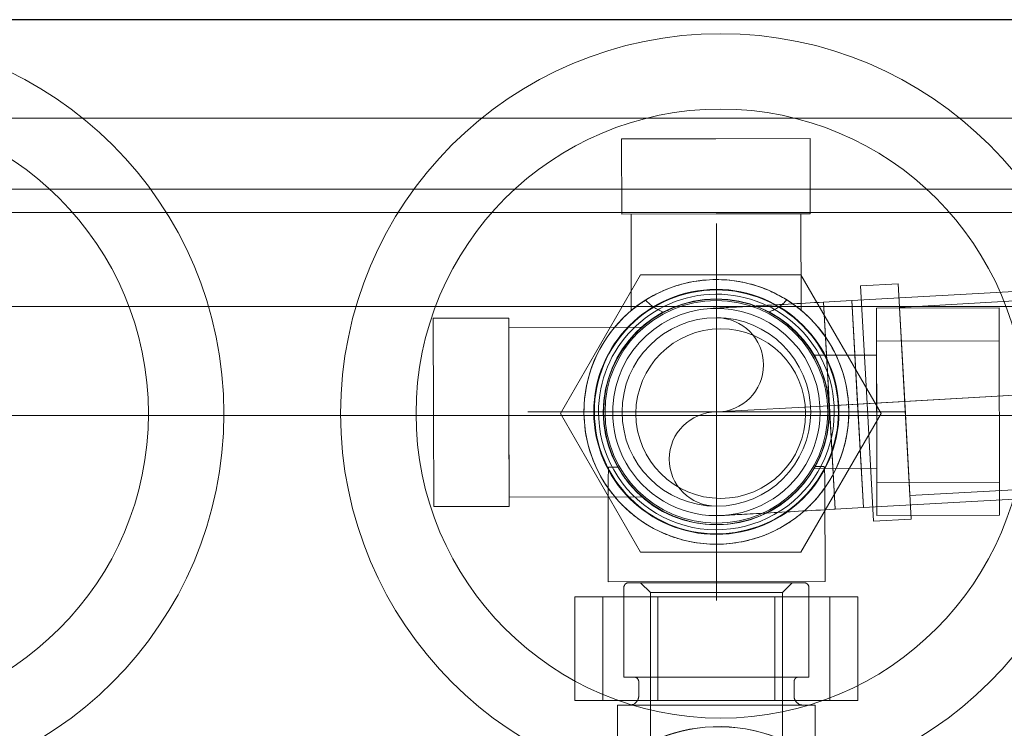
# Model space of a CAD drawing. Header units: millimetres. Extents: x -21756 to -17416, y 369 to 3070.
# Tile 14 of 31: x -20158 to -20053, y 2793 to 2869. Entities that reach past the tile are written whole.
import ezdxf

# ---------------------------------------------------------------- set-up
doc = ezdxf.new("R2010")
doc.units = ezdxf.units.MM
for name, color, linetype, lineweight in [('A-FLOR', 192, 'Continuous', 25), ('A-WALL', 113, 'Continuous', 25), ('M-EQPM', 50, 'Continuous', 18), ('P-PIPE', 3, 'Continuous', 18), ('P-PIPE-CNTR', 3, 'Continuous', 18)]:
    doc.layers.add(name, color=color, linetype=linetype, lineweight=lineweight)

# ---------------------------------------------------------------- blocks, each defined once
blk = doc.blocks.new('HC_Heat Pump_GM_Saunier Duval_GeniaSet TEK_IS_kit complet_2C - HA 10-7_2 STB-985960-Niveau 0')
at = {"layer": 'M-EQPM'}
for p, q in [((297.5, 0), (-297.5, 0)), ((-297.5, 0), (297.5, 0)), ((221.64, -12.66), (231.64, -12.64)), ((221.64, -12.66), (221.65, -20.64)), ((231.64, -12.64), (241.64, -12.62)), ((241.65, -20.61), (241.64, -12.62)), ((297.5, -18), (-297.5, -18)), ((231.65, -20.62), (221.65, -20.64)), ((222.65, -20.64), (231.65, -20.62)), ((222.65, -20.64), (222.67, -30.86)), ((231.65, -20.62), (240.65, -20.61)), ((241.65, -20.61), (231.65, -20.62)), ((240.67, -30.83), (240.65, -20.61)), ((223.65, -27.08), (215.15, -41.8)), ((215.15, -41.8), (223.65, -27.08)), ((240.65, -27.08), (223.65, -27.08)), ((223.65, -27.08), (240.65, -27.08)), ((249.15, -41.8), (240.65, -27.08)), ((240.65, -27.08), (249.15, -41.8)), ((261.67, -30.57), (248.67, -30.6)), ((248.67, -30.6), (248.71, -52.6)), ((261.71, -52.57), (261.67, -30.57)), ((209.67, -31.66), (201.67, -31.67)), ((201.67, -31.67), (201.69, -41.67)), ((209.69, -41.66), (209.67, -31.66)), ((223.76, -32.64), (209.67, -32.66)), ((209.67, -32.66), (209.69, -41.66)), ((248.68, -34.1), (261.68, -34.07)), ((248.68, -37.77), (248.68, -34.1)), ((261.68, -34.07), (261.68, -37.75)), ((248.68, -35.6), (242.03, -35.61)), ((248.69, -41.6), (248.68, -35.6)), ((248.68, -37.77), (248.7, -45.42)), ((261.7, -45.4), (261.68, -37.75)), ((201.69, -41.67), (201.71, -51.67)), ((209.69, -41.66), (209.7, -50.66)), ((209.71, -51.66), (209.69, -41.66)), ((248.7, -47.6), (248.69, -41.6)), ((-297.5, -42), (297.5, -42)), ((215.15, -41.8), (223.65, -56.52)), ((223.65, -56.52), (215.15, -41.8)), ((240.65, -56.52), (249.15, -41.8)), ((249.15, -41.8), (240.65, -56.52)), ((248.7, -49.1), (248.7, -45.42)), ((261.7, -45.4), (261.7, -49.07)), ((221.25, -47.47), (220.26, -47.47)), ((220.26, -47.47), (221.25, -47.47)), ((242.05, -47.61), (248.7, -47.6)), ((243.13, -47.43), (242.14, -47.43)), ((242.14, -47.43), (243.13, -47.43)), ((248.7, -49.1), (261.7, -49.07)), ((220.2, -49.7), (220.22, -59.64)), ((243.22, -59.6), (243.2, -49.67)), ((209.7, -50.66), (223.79, -50.64)), ((201.71, -51.67), (209.71, -51.66)), ((248.71, -52.6), (261.71, -52.57)), ((223.65, -56.52), (240.65, -56.52)), ((240.65, -56.52), (223.65, -56.52)), ((220.22, -59.64), (243.22, -59.6)), ((220.22, -59.64), (243.22, -59.6)), ((221.88, -60.25), (221.88, -69.75)), ((223.66, -59.75), (224.69, -60.77)), ((231.69, -59.75), (223.66, -59.75)), ((239.72, -59.75), (231.69, -59.75)), ((238.69, -60.77), (239.72, -59.75)), ((241.5, -69.75), (241.5, -60.25)), ((216.69, -61.25), (225.48, -61.25)), ((225.48, -61.25), (216.69, -61.25)), ((216.69, -72.25), (216.69, -61.25)), ((216.69, -61.25), (216.69, -72.25)), ((219.66, -61.25), (219.66, -72.25)), ((219.66, -61.25), (243.71, -61.25)), ((219.66, -61.25), (243.71, -61.25)), ((224.69, -60.77), (224.69, -79.74)), ((224.69, -60.77), (231.69, -60.77)), ((225.48, -61.25), (237.9, -61.25)), ((237.9, -61.25), (225.48, -61.25)), ((225.48, -61.25), (225.48, -72.25)), ((225.48, -61.25), (225.48, -72.25)), ((231.69, -60.77), (238.69, -60.77)), ((237.9, -61.25), (246.69, -61.25)), ((246.69, -61.25), (237.9, -61.25)), ((237.9, -61.25), (237.9, -72.25)), ((237.9, -61.25), (237.9, -72.25)), ((238.69, -79.74), (238.69, -60.77)), ((243.71, -72.25), (243.71, -61.25)), ((246.69, -61.25), (246.69, -72.25)), ((246.69, -61.25), (246.69, -72.25)), ((221.88, -69.75), (231.69, -69.75)), ((231.69, -69.75), (241.5, -69.75)), ((223.45, -70.25), (223.45, -71.76)), ((239.93, -71.76), (239.93, -70.25)), ((216.69, -72.25), (225.48, -72.25)), ((225.48, -72.25), (216.69, -72.25)), ((243.71, -72.25), (219.66, -72.25)), ((243.71, -72.25), (219.66, -72.25)), ((221.21, -72.75), (221.21, -76.6)), ((221.21, -72.75), (231.69, -72.75)), ((225.48, -72.25), (237.9, -72.25)), ((237.9, -72.25), (225.48, -72.25)), ((231.69, -72.75), (242.17, -72.75)), ((237.9, -72.25), (246.69, -72.25)), ((246.69, -72.25), (237.9, -72.25)), ((242.17, -76.6), (242.17, -72.75))]:
    blk.add_line(p, q, dxfattribs=at)
at = {"layer": 'M-EQPM', "flags": 128}
for points in [[(221.88, -60.25), (221.88, -60.23), (221.88, -60.21), (221.88, -60.19), (221.89, -60.17), (221.89, -60.15), (221.89, -60.13), (221.9, -60.11), (221.9, -60.09), (221.91, -60.08), (221.92, -60.06), (221.93, -60.04), (221.94, -60.02), (221.95, -60), (221.96, -59.98), (221.97, -59.97), (221.98, -59.95), (221.99, -59.94), (222.01, -59.92), (222.02, -59.9), (222.03, -59.89), (222.05, -59.88), (222.06, -59.86), (222.08, -59.85), (222.1, -59.84), (222.11, -59.83), (222.13, -59.82), (222.15, -59.81), (222.17, -59.8), (222.18, -59.79), (222.2, -59.78), (222.22, -59.77), (222.24, -59.77), (222.26, -59.76), (222.28, -59.76), (222.3, -59.75), (222.32, -59.75), (222.34, -59.75), (222.36, -59.75), (222.38, -59.75), (222.39, -59.75)], [(231.69, -59.75), (231.32, -59.75), (230.95, -59.75), (230.58, -59.75), (230.21, -59.75), (229.84, -59.75), (229.48, -59.75), (229.12, -59.75), (228.76, -59.75), (228.41, -59.75), (228.07, -59.75), (227.73, -59.75), (227.39, -59.75), (227.07, -59.75), (226.75, -59.75), (226.44, -59.75), (226.13, -59.75), (225.84, -59.75), (225.56, -59.75), (225.28, -59.75), (225.02, -59.75), (224.76, -59.75), (224.52, -59.75), (224.29, -59.75), (224.07, -59.75), (223.86, -59.75), (223.67, -59.75), (223.49, -59.75), (223.32, -59.75), (223.16, -59.75), (223.02, -59.75), (222.89, -59.75), (222.78, -59.75), (222.68, -59.75), (222.59, -59.75), (222.52, -59.75), (222.47, -59.75), (222.43, -59.75), (222.4, -59.75), (222.39, -59.75)], [(222.39, -59.75), (222.39, -59.75), (222.42, -59.75), (222.45, -59.75), (222.51, -59.75), (222.57, -59.75), (222.65, -59.75), (222.75, -59.75), (222.86, -59.75), (222.98, -59.75), (223.12, -59.75), (223.27, -59.75), (223.44, -59.75), (223.62, -59.75), (223.81, -59.75), (224.01, -59.75), (224.23, -59.75), (224.46, -59.75), (224.7, -59.75), (224.95, -59.75), (225.21, -59.75), (225.48, -59.75), (225.76, -59.75), (226.05, -59.75), (226.35, -59.75), (226.66, -59.75), (226.98, -59.75), (227.3, -59.75), (227.64, -59.75), (227.97, -59.75), (228.32, -59.75), (228.67, -59.75), (229.02, -59.75), (229.38, -59.75), (229.74, -59.75), (230.11, -59.75), (230.48, -59.75), (230.85, -59.75), (231.22, -59.75), (231.59, -59.75), (231.69, -59.75)], [(231.69, -59.75), (232.06, -59.75), (232.43, -59.75), (232.8, -59.75), (233.17, -59.75), (233.54, -59.75), (233.9, -59.75), (234.26, -59.75), (234.61, -59.75), (234.97, -59.75), (235.31, -59.75), (235.65, -59.75), (235.98, -59.75), (236.31, -59.75), (236.63, -59.75), (236.94, -59.75), (237.24, -59.75), (237.54, -59.75), (237.82, -59.75), (238.1, -59.75), (238.36, -59.75), (238.62, -59.75), (238.86, -59.75), (239.09, -59.75), (239.31, -59.75), (239.52, -59.75), (239.71, -59.75), (239.89, -59.75), (240.06, -59.75), (240.22, -59.75), (240.36, -59.75), (240.49, -59.75), (240.6, -59.75), (240.7, -59.75), (240.78, -59.75), (240.86, -59.75), (240.91, -59.75), (240.95, -59.75), (240.98, -59.75), (240.99, -59.75)], [(240.99, -59.75), (240.98, -59.75), (240.96, -59.75), (240.92, -59.75), (240.87, -59.75), (240.81, -59.75), (240.72, -59.75), (240.63, -59.75), (240.52, -59.75), (240.39, -59.75), (240.26, -59.75), (240.1, -59.75), (239.94, -59.75), (239.76, -59.75), (239.57, -59.75), (239.37, -59.75), (239.15, -59.75), (238.92, -59.75), (238.68, -59.75), (238.43, -59.75), (238.17, -59.75), (237.9, -59.75), (237.62, -59.75), (237.32, -59.75), (237.02, -59.75), (236.71, -59.75), (236.4, -59.75), (236.07, -59.75), (235.74, -59.75), (235.4, -59.75), (235.06, -59.75), (234.71, -59.75), (234.36, -59.75), (234, -59.75), (233.64, -59.75), (233.27, -59.75), (232.9, -59.75), (232.53, -59.75), (232.16, -59.75), (231.79, -59.75), (231.69, -59.75)], [(240.99, -59.75), (241.01, -59.75), (241.03, -59.75), (241.05, -59.75), (241.07, -59.75), (241.09, -59.76), (241.11, -59.76), (241.13, -59.77), (241.15, -59.77), (241.17, -59.78), (241.19, -59.79), (241.21, -59.79), (241.23, -59.8), (241.24, -59.81), (241.26, -59.82), (241.28, -59.84), (241.29, -59.85), (241.31, -59.86), (241.33, -59.87), (241.34, -59.89), (241.36, -59.9), (241.37, -59.92), (241.38, -59.93), (241.39, -59.95), (241.41, -59.96), (241.42, -59.98), (241.43, -60), (241.44, -60.02), (241.45, -60.03), (241.46, -60.05), (241.46, -60.07), (241.47, -60.09), (241.48, -60.11), (241.48, -60.13), (241.49, -60.15), (241.49, -60.17), (241.49, -60.19), (241.5, -60.21), (241.5, -60.23), (241.5, -60.25), (241.5, -60.25)], [(223.45, -70.25), (223.45, -70.23), (223.45, -70.21), (223.45, -70.19), (223.45, -70.17), (223.44, -70.15), (223.44, -70.13), (223.43, -70.11), (223.43, -70.09), (223.42, -70.08), (223.41, -70.06), (223.4, -70.04), (223.39, -70.02), (223.38, -70), (223.37, -69.98), (223.36, -69.97), (223.35, -69.95), (223.34, -69.94), (223.33, -69.92), (223.31, -69.9), (223.3, -69.89), (223.28, -69.88), (223.27, -69.86), (223.25, -69.85), (223.24, -69.84), (223.22, -69.83), (223.2, -69.82), (223.18, -69.81), (223.17, -69.8), (223.15, -69.79), (223.13, -69.78), (223.11, -69.77), (223.09, -69.77), (223.07, -69.76), (223.05, -69.76), (223.03, -69.75), (223.01, -69.75), (222.99, -69.75), (222.97, -69.75), (222.95, -69.75), (222.94, -69.75)], [(231.69, -69.75), (231.34, -69.75), (230.99, -69.75), (230.64, -69.75), (230.3, -69.75), (229.95, -69.75), (229.61, -69.75), (229.27, -69.75), (228.94, -69.75), (228.61, -69.75), (228.28, -69.75), (227.96, -69.75), (227.65, -69.75), (227.34, -69.75), (227.04, -69.75), (226.75, -69.75), (226.47, -69.75), (226.19, -69.75), (225.92, -69.75), (225.66, -69.75), (225.42, -69.75), (225.18, -69.75), (224.95, -69.75), (224.73, -69.75), (224.53, -69.75), (224.33, -69.75), (224.15, -69.75), (223.98, -69.75), (223.82, -69.75), (223.67, -69.75), (223.54, -69.75), (223.42, -69.75), (223.31, -69.75), (223.22, -69.75), (223.14, -69.75), (223.07, -69.75), (223.02, -69.75), (222.98, -69.75), (222.96, -69.75), (222.94, -69.75)], [(222.94, -69.75), (222.95, -69.75), (222.97, -69.75), (223.01, -69.75), (223.06, -69.75), (223.12, -69.75), (223.19, -69.75), (223.28, -69.75), (223.39, -69.75), (223.5, -69.75), (223.63, -69.75), (223.78, -69.75), (223.93, -69.75), (224.1, -69.75), (224.28, -69.75), (224.47, -69.75), (224.67, -69.75), (224.89, -69.75), (225.11, -69.75), (225.35, -69.75), (225.6, -69.75), (225.85, -69.75), (226.12, -69.75), (226.39, -69.75), (226.67, -69.75), (226.96, -69.75), (227.26, -69.75), (227.57, -69.75), (227.88, -69.75), (228.2, -69.75), (228.52, -69.75), (228.85, -69.75), (229.18, -69.75), (229.52, -69.75), (229.86, -69.75), (230.2, -69.75), (230.55, -69.75), (230.9, -69.75), (231.24, -69.75), (231.59, -69.75), (231.69, -69.75)], [(231.69, -69.75), (232.04, -69.75), (232.39, -69.75), (232.74, -69.75), (233.08, -69.75), (233.43, -69.75), (233.77, -69.75), (234.11, -69.75), (234.44, -69.75), (234.77, -69.75), (235.09, -69.75), (235.41, -69.75), (235.73, -69.75), (236.03, -69.75), (236.33, -69.75), (236.63, -69.75), (236.91, -69.75), (237.19, -69.75), (237.46, -69.75), (237.71, -69.75), (237.96, -69.75), (238.2, -69.75), (238.43, -69.75), (238.65, -69.75), (238.85, -69.75), (239.05, -69.75), (239.23, -69.75), (239.4, -69.75), (239.56, -69.75), (239.71, -69.75), (239.84, -69.75), (239.96, -69.75), (240.07, -69.75), (240.16, -69.75), (240.24, -69.75), (240.31, -69.75), (240.36, -69.75), (240.4, -69.75), (240.42, -69.75), (240.43, -69.75)], [(240.43, -69.75), (240.43, -69.75), (240.41, -69.75), (240.37, -69.75), (240.32, -69.75), (240.26, -69.75), (240.18, -69.75), (240.09, -69.75), (239.99, -69.75), (239.87, -69.75), (239.74, -69.75), (239.6, -69.75), (239.45, -69.75), (239.28, -69.75), (239.1, -69.75), (238.91, -69.75), (238.7, -69.75), (238.49, -69.75), (238.26, -69.75), (238.03, -69.75), (237.78, -69.75), (237.53, -69.75), (237.26, -69.75), (236.99, -69.75), (236.7, -69.75), (236.41, -69.75), (236.12, -69.75), (235.81, -69.75), (235.5, -69.75), (235.18, -69.75), (234.86, -69.75), (234.53, -69.75), (234.2, -69.75), (233.86, -69.75), (233.52, -69.75), (233.18, -69.75), (232.83, -69.75), (232.48, -69.75), (232.13, -69.75), (231.78, -69.75), (231.69, -69.75)], [(240.43, -69.75), (240.41, -69.75), (240.39, -69.75), (240.37, -69.75), (240.35, -69.75), (240.33, -69.76), (240.31, -69.76), (240.29, -69.77), (240.27, -69.77), (240.25, -69.78), (240.24, -69.79), (240.22, -69.79), (240.2, -69.8), (240.18, -69.81), (240.16, -69.82), (240.15, -69.84), (240.13, -69.85), (240.11, -69.86), (240.1, -69.87), (240.08, -69.89), (240.07, -69.9), (240.06, -69.92), (240.04, -69.93), (240.03, -69.95), (240.02, -69.96), (240.01, -69.98), (240, -70), (239.99, -70.02), (239.98, -70.03), (239.97, -70.05), (239.96, -70.07), (239.95, -70.09), (239.95, -70.11), (239.94, -70.13), (239.94, -70.15), (239.93, -70.17), (239.93, -70.19), (239.93, -70.21), (239.93, -70.23), (239.93, -70.25), (239.93, -70.25)], [(222.46, -72.75), (222.5, -72.75), (222.54, -72.74), (222.58, -72.74), (222.62, -72.73), (222.66, -72.73), (222.7, -72.72), (222.74, -72.71), (222.77, -72.7), (222.81, -72.68), (222.85, -72.67), (222.88, -72.65), (222.92, -72.63), (222.95, -72.62), (222.99, -72.6), (223.02, -72.57), (223.05, -72.55), (223.08, -72.53), (223.11, -72.5), (223.14, -72.47), (223.17, -72.45), (223.2, -72.42), (223.23, -72.39), (223.25, -72.36), (223.27, -72.32), (223.3, -72.29), (223.32, -72.26), (223.34, -72.22), (223.35, -72.19), (223.37, -72.15), (223.38, -72.12), (223.4, -72.08), (223.41, -72.04), (223.42, -72), (223.43, -71.96), (223.44, -71.93), (223.44, -71.89), (223.45, -71.85), (223.45, -71.81), (223.45, -71.77), (223.45, -71.76)], [(239.93, -71.76), (239.93, -71.8), (239.93, -71.84), (239.93, -71.88), (239.94, -71.91), (239.95, -71.95), (239.95, -71.99), (239.96, -72.03), (239.98, -72.07), (239.99, -72.11), (240, -72.14), (240.02, -72.18), (240.04, -72.21), (240.06, -72.25), (240.08, -72.28), (240.1, -72.32), (240.12, -72.35), (240.15, -72.38), (240.17, -72.41), (240.2, -72.44), (240.23, -72.47), (240.25, -72.49), (240.28, -72.52), (240.32, -72.54), (240.35, -72.57), (240.38, -72.59), (240.41, -72.61), (240.45, -72.63), (240.48, -72.65), (240.52, -72.66), (240.56, -72.68), (240.59, -72.69), (240.63, -72.7), (240.67, -72.72), (240.71, -72.72), (240.75, -72.73), (240.79, -72.74), (240.83, -72.74), (240.87, -72.75), (240.9, -72.75), (240.92, -72.75)], [(231.69, -72.75), (231.32, -72.75), (230.95, -72.75), (230.58, -72.75), (230.22, -72.75), (229.86, -72.75), (229.5, -72.75), (229.14, -72.75), (228.79, -72.75), (228.44, -72.75), (228.1, -72.75), (227.76, -72.75), (227.43, -72.75), (227.1, -72.75), (226.79, -72.75), (226.48, -72.75), (226.18, -72.75), (225.89, -72.75), (225.61, -72.75), (225.33, -72.75), (225.07, -72.75), (224.82, -72.75), (224.58, -72.75), (224.35, -72.75), (224.13, -72.75), (223.93, -72.75), (223.73, -72.75), (223.55, -72.75), (223.38, -72.75), (223.23, -72.75), (223.09, -72.75), (222.96, -72.75), (222.85, -72.75), (222.75, -72.75), (222.67, -72.75), (222.6, -72.75), (222.54, -72.75), (222.5, -72.75), (222.47, -72.75), (222.46, -72.75)], [(222.46, -72.75), (222.47, -72.75), (222.49, -72.75), (222.53, -72.75), (222.58, -72.75), (222.65, -72.75), (222.73, -72.75), (222.82, -72.75), (222.93, -72.75), (223.05, -72.75), (223.19, -72.75), (223.34, -72.75), (223.51, -72.75), (223.68, -72.75), (223.87, -72.75), (224.07, -72.75), (224.29, -72.75), (224.51, -72.75), (224.75, -72.75), (225, -72.75), (225.26, -72.75), (225.53, -72.75), (225.81, -72.75), (226.1, -72.75), (226.4, -72.75), (226.7, -72.75), (227.02, -72.75), (227.34, -72.75), (227.67, -72.75), (228, -72.75), (228.35, -72.75), (228.69, -72.75), (229.04, -72.75), (229.4, -72.75), (229.76, -72.75), (230.12, -72.75), (230.49, -72.75), (230.85, -72.75), (231.22, -72.75), (231.59, -72.75), (231.69, -72.75)], [(231.69, -72.75), (232.06, -72.75), (232.43, -72.75), (232.79, -72.75), (233.16, -72.75), (233.52, -72.75), (233.88, -72.75), (234.24, -72.75), (234.59, -72.75), (234.94, -72.75), (235.28, -72.75), (235.62, -72.75), (235.95, -72.75), (236.27, -72.75), (236.59, -72.75), (236.9, -72.75), (237.2, -72.75), (237.49, -72.75), (237.77, -72.75), (238.05, -72.75), (238.31, -72.75), (238.56, -72.75), (238.8, -72.75), (239.03, -72.75), (239.25, -72.75), (239.45, -72.75), (239.65, -72.75), (239.83, -72.75), (239.99, -72.75), (240.15, -72.75), (240.29, -72.75), (240.42, -72.75), (240.53, -72.75), (240.63, -72.75), (240.71, -72.75), (240.78, -72.75), (240.84, -72.75), (240.88, -72.75), (240.9, -72.75), (240.91, -72.75)], [(240.92, -72.75), (240.91, -72.75), (240.89, -72.75), (240.85, -72.75), (240.8, -72.75), (240.73, -72.75), (240.65, -72.75), (240.56, -72.75), (240.45, -72.75), (240.32, -72.75), (240.19, -72.75), (240.04, -72.75), (239.87, -72.75), (239.7, -72.75), (239.51, -72.75), (239.3, -72.75), (239.09, -72.75), (238.86, -72.75), (238.63, -72.75), (238.38, -72.75), (238.12, -72.75), (237.85, -72.75), (237.57, -72.75), (237.28, -72.75), (236.98, -72.75), (236.67, -72.75), (236.36, -72.75), (236.04, -72.75), (235.71, -72.75), (235.37, -72.75), (235.03, -72.75), (234.69, -72.75), (234.33, -72.75), (233.98, -72.75), (233.62, -72.75), (233.26, -72.75), (232.89, -72.75), (232.53, -72.75), (232.16, -72.75), (231.79, -72.75), (231.69, -72.75)]]:
    blk.add_lwpolyline(points, dxfattribs=at)
at = {"layer": 'M-EQPM'}
for centre, radius, start, end in [((139.15, -41.8), 40.31, 270, 90), ((139.15, -41.8), 40.31, 270, 90), ((232.15, -41.8), 40.31, 90, 270), ((232.15, -41.8), 40.31, 90, 270), ((232.15, -41.8), 40.31, 270, 90), ((232.15, -41.8), 40.31, 270, 90), ((139.15, -41.8), 32.31, 270, 90), ((139.15, -41.8), 32.31, 270, 90), ((232.15, -41.8), 32.31, 90, 270), ((232.15, -41.8), 32.31, 90, 270), ((232.15, -41.8), 32.31, 270, 90), ((232.15, -41.8), 32.31, 270, 90), ((231.69, -41.62), 14.04, 90.0964, 270.0964), ((231.69, -41.62), 14.04, 270.0964, 90.0964), ((231.69, -41.62), 13, 90.0964, 270.0964), ((231.69, -41.62), 13, 90.0964, 270.0964), ((231.69, -41.62), 13, 90.0964, 270.0964), ((231.69, -41.62), 13, 90.0964, 270.0964), ((231.69, -41.62), 13, 90.0964, 270.0964), ((231.69, -41.62), 13, 90.0964, 270.0964), ((231.69, -41.62), 13, 90.0964, 270.0964), ((231.69, -41.62), 13, 90.0964, 270.0964), ((231.69, -41.62), 13, 90.0964, 270.0964), ((231.69, -41.62), 13, 90.0964, 270.0964), ((231.69, -41.62), 13, 90.0964, 270.0964), ((231.69, -41.62), 13, 90.0964, 270.0964), ((231.69, -41.62), 12.94, 90.0964, 270.0964), ((231.69, -41.62), 12.94, 90.0964, 270.0964), ((231.69, -41.62), 12.94, 90.0964, 270.0964), ((231.69, -41.62), 12.94, 90.0964, 270.0964), ((231.69, -41.62), 12.94, 90.0964, 270.0964), ((231.69, -41.62), 12.94, 90.0964, 270.0964), ((231.69, -41.62), 12.94, 90.0964, 270.0964), ((231.69, -41.62), 13, 270.0964, 90.0964), ((231.69, -41.62), 13, 270.0964, 90.0964), ((231.69, -41.62), 13, 270.0964, 90.0964), ((231.69, -41.62), 13, 270.0964, 90.0964), ((231.69, -41.62), 13, 270.0964, 90.0964), ((231.69, -41.62), 13, 270.0964, 90.0964), ((231.69, -41.62), 13, 270.0964, 90.0964), ((231.69, -41.62), 13, 270.0964, 90.0964), ((231.69, -41.62), 13, 270.0964, 90.0964), ((231.69, -41.62), 13, 270.0964, 90.0964), ((231.69, -41.62), 13, 270.0964, 90.0964), ((231.69, -41.62), 13, 270.0964, 90.0964), ((231.69, -41.62), 12.94, 270.0964, 90.0964), ((231.69, -41.62), 12.94, 270.0964, 90.0964), ((231.69, -41.62), 12.94, 270.0964, 90.0964), ((231.69, -41.62), 12.94, 270.0964, 90.0964), ((231.69, -41.62), 12.94, 270.0964, 90.0964), ((231.69, -41.62), 12.94, 270.0964, 90.0964), ((231.69, -41.62), 12.94, 270.0964, 90.0964), ((231.69, -41.62), 11.99, 90.0964, 270.0964), ((231.69, -41.62), 11.99, 90.0964, 270.0964), ((231.69, -41.62), 11.99, 90.0964, 270.0964), ((231.69, -41.62), 11.99, 90.0964, 270.0964), ((231.69, -41.62), 11.99, 90.0964, 270.0964), ((231.69, -41.62), 11.99, 90.0964, 270.0964), ((231.69, -41.62), 11.99, 90.0964, 270.0964), ((231.69, -41.62), 11.99, 90.0964, 270.0964), ((231.69, -41.62), 11.99, 90.0964, 270.0964), ((231.69, -41.62), 11.99, 90.0964, 270.0964), ((231.69, -41.62), 11.99, 90.0964, 270.0964), ((231.69, -41.62), 11.99, 90.0964, 270.0964), ((231.69, -41.62), 11.99, 90.0964, 270.0964), ((231.69, -41.62), 11.99, 90.0964, 270.0964), ((231.69, -41.62), 11.99, 90.0964, 270.0964), ((231.69, -41.62), 11.99, 90.0964, 270.0964), ((231.69, -41.62), 11.99, 90.0964, 270.0964), ((231.69, -41.62), 11.96, 90.0964, 270.0964), ((231.69, -41.62), 11.81, 90.0964, 270.0964), ((231.69, -41.62), 11.99, 270.0964, 90.0964), ((231.69, -41.62), 11.99, 270.0964, 90.0964), ((231.69, -41.62), 11.99, 270.0964, 90.0964), ((231.69, -41.62), 11.99, 270.0964, 90.0964), ((231.69, -41.62), 11.99, 270.0964, 90.0964), ((231.69, -41.62), 11.99, 270.0964, 90.0964), ((231.69, -41.62), 11.99, 270.0964, 90.0964), ((231.69, -41.62), 11.99, 270.0964, 90.0964), ((231.69, -41.62), 11.99, 270.0964, 90.0964), ((231.69, -41.62), 11.99, 270.0964, 90.0964), ((231.69, -41.62), 11.99, 270.0964, 90.0964), ((231.69, -41.62), 11.99, 270.0964, 90.0964), ((231.69, -41.62), 11.99, 270.0964, 90.0964), ((231.69, -41.62), 11.99, 270.0964, 90.0964), ((231.69, -41.62), 11.99, 270.0964, 90.0964), ((231.69, -41.62), 11.99, 270.0964, 90.0964), ((231.69, -41.62), 11.99, 270.0964, 90.0964), ((231.69, -41.62), 11.96, 270.0964, 90.0964), ((231.69, -41.62), 11.81, 270.0964, 90.0964), ((231.69, -41.62), 11.96, 117.7849, 209.2567), ((231.69, -41.62), 11.96, 330.936, 62.4078), ((232.15, -41.8), 9, 360, 180), ((232.15, -41.8), 9, 0, 180), ((232.15, -41.8), 9, 90, 270), ((232.15, -41.8), 9, 90, 270), ((232.15, -41.8), 9, 0, 180), ((232.15, -41.8), 9, 0, 180), ((232.15, -41.8), 9, 270, 90), ((232.15, -41.8), 9, 270, 90), ((232.15, -41.8), 9, 180, 360), ((232.15, -41.8), 9, 180, 0), ((232.15, -41.8), 9, 180, 0), ((232.15, -41.8), 9, 180, 360)]:
    blk.add_arc(centre, radius, start, end, dxfattribs=at)
for centre in [(231.96, -92.03), (231.96, -92.03), (231.97, -92.02)]:
    blk.add_ellipse(centre, major_axis=(-9.86, 13.85), ratio=1, start_param=3.926991, end_param=7.068583, dxfattribs=at)
for points, knots in [([(224.19, -29.76), (223.78, -30.01), (223.31, -30.35), (222.89, -30.68), (222.7, -30.84), (222.66, -30.88), (222.73, -30.81), (222.91, -30.66), (223.13, -30.5), (223.32, -30.35), (223.57, -30.17), (223.89, -29.95), (224.24, -29.72), (225.01, -29.26), (226.45, -28.52), (228.9, -27.78), (230.72, -27.59), (231.67, -27.58)], [0, 0, 0, 0, 0.111111, 0.166667, 0.222222, 0.277778, 0.333333, 0.388889, 0.416667, 0.444444, 0.479167, 0.513889, 0.548611, 0.583333, 0.722222, 0.861111, 1, 1, 1, 1]), ([(231.67, -27.58), (232.42, -27.58), (233.89, -27.7), (235.94, -28.19), (237.68, -28.89), (238.76, -29.49), (239.38, -29.88), (239.71, -30.1), (239.99, -30.3), (240.29, -30.53), (240.58, -30.76), (240.7, -30.86), (240.62, -30.79), (240.2, -30.46), (239.66, -30.05), (239.15, -29.73)], [0, 0, 0, 0, 0.111111, 0.222222, 0.333333, 0.444444, 0.479167, 0.513889, 0.548611, 0.583333, 0.652778, 0.722222, 0.791667, 0.861111, 1, 1, 1, 1]), ([(219.73, -41.64), (219.73, -41.08), (219.79, -40.25), (219.97, -39.2), (220.21, -38.2), (220.62, -37.01), (221.24, -35.76), (221.8, -34.87), (222.2, -34.34), (222.42, -34.06), (222.58, -33.87), (222.74, -33.69), (222.95, -33.46), (223.2, -33.2), (223.46, -32.94), (223.61, -32.8), (223.69, -32.73), (223.75, -32.68), (223.78, -32.65), (223.75, -32.68), (223.69, -32.73), (223.61, -32.8), (223.46, -32.94), (223.2, -33.2), (222.95, -33.46), (222.74, -33.69), (222.58, -33.87), (222.42, -34.06), (222.2, -34.34), (221.8, -34.88), (221.23, -35.76), (220.62, -37.01), (220.13, -38.44), (219.81, -39.97), (219.73, -41.08), (219.73, -41.64)], [0, 0, 0, 0, 0.055556, 0.083333, 0.111111, 0.166667, 0.222222, 0.277778, 0.305556, 0.319444, 0.333333, 0.347222, 0.361111, 0.388889, 0.416667, 0.444444, 0.458333, 0.472222, 0.5, 0.527778, 0.541667, 0.555556, 0.583333, 0.611111, 0.638889, 0.652778, 0.666667, 0.680556, 0.694444, 0.722222, 0.777778, 0.833333, 0.888889, 0.944444, 1, 1, 1, 1]), ([(243.65, -41.6), (243.64, -41.25), (243.61, -40.71), (243.54, -40.03), (243.47, -39.52), (243.37, -39.04), (243.26, -38.58), (243.15, -38.22), (243.06, -37.94), (243, -37.74), (242.94, -37.54), (242.84, -37.3), (242.72, -37.01), (242.6, -36.75), (242.52, -36.55), (242.46, -36.42), (242.4, -36.29), (242.32, -36.14), (242.23, -35.97), (242.14, -35.81), (242.07, -35.69), (242.04, -35.62), (242.03, -35.6), (242.04, -35.62), (242.07, -35.69), (242.14, -35.81), (242.23, -35.97), (242.32, -36.14), (242.4, -36.29), (242.46, -36.42), (242.52, -36.55), (242.61, -36.75), (242.72, -37.01), (242.84, -37.3), (242.94, -37.54), (243, -37.74), (243.06, -37.94), (243.15, -38.22), (243.26, -38.58), (243.37, -39.04), (243.47, -39.52), (243.54, -40.03), (243.61, -40.71), (243.64, -41.25), (243.65, -41.6)], [0, 0, 0, 0, 0.055556, 0.083333, 0.111111, 0.138889, 0.166667, 0.194444, 0.208333, 0.222222, 0.236111, 0.25, 0.277778, 0.305556, 0.319444, 0.333333, 0.347222, 0.361111, 0.388889, 0.416667, 0.444444, 0.472222, 0.5, 0.527778, 0.555556, 0.583333, 0.611111, 0.638889, 0.652778, 0.666667, 0.680556, 0.694444, 0.722222, 0.75, 0.763889, 0.777778, 0.791667, 0.805556, 0.833333, 0.861111, 0.888889, 0.916667, 0.944444, 1, 1, 1, 1]), ([(219.73, -41.64), (219.73, -42.21), (219.79, -43.04), (219.98, -44.09), (220.22, -45.09), (220.64, -46.28), (221.25, -47.52), (221.82, -48.41), (222.23, -48.94), (222.45, -49.22), (222.61, -49.41), (222.77, -49.59), (222.97, -49.82), (223.23, -50.08), (223.49, -50.33), (223.64, -50.47), (223.72, -50.55), (223.78, -50.6), (223.81, -50.62), (223.78, -50.6), (223.72, -50.55), (223.64, -50.47), (223.49, -50.33), (223.23, -50.08), (222.98, -49.82), (222.77, -49.59), (222.61, -49.41), (222.45, -49.22), (222.23, -48.94), (221.82, -48.41), (221.25, -47.52), (220.64, -46.28), (220.22, -45.09), (219.98, -44.09), (219.79, -43.04), (219.73, -42.21), (219.73, -41.64)], [0, 0, 0, 0, 0.055556, 0.083333, 0.111111, 0.166667, 0.222222, 0.277778, 0.305556, 0.319444, 0.333333, 0.347222, 0.361111, 0.388889, 0.416667, 0.444444, 0.458333, 0.472222, 0.5, 0.527778, 0.541667, 0.555556, 0.583333, 0.611111, 0.638889, 0.652778, 0.666667, 0.680556, 0.694444, 0.722222, 0.777778, 0.833333, 0.888889, 0.916667, 0.944444, 1, 1, 1, 1]), ([(243.65, -41.6), (243.64, -41.96), (243.62, -42.49), (243.54, -43.18), (243.47, -43.69), (243.38, -44.17), (243.27, -44.63), (243.16, -44.99), (243.08, -45.27), (243.01, -45.47), (242.95, -45.67), (242.86, -45.91), (242.74, -46.2), (242.62, -46.47), (242.53, -46.66), (242.47, -46.79), (242.42, -46.92), (242.34, -47.07), (242.25, -47.24), (242.16, -47.4), (242.09, -47.52), (242.06, -47.59), (242.05, -47.61), (242.06, -47.59), (242.09, -47.52), (242.16, -47.4), (242.25, -47.24), (242.34, -47.08), (242.42, -46.92), (242.47, -46.79), (242.53, -46.66), (242.62, -46.47), (242.74, -46.2), (242.86, -45.92), (242.95, -45.67), (243.01, -45.47), (243.08, -45.27), (243.16, -44.99), (243.27, -44.63), (243.38, -44.17), (243.47, -43.69), (243.54, -43.18), (243.62, -42.49), (243.64, -41.96), (243.65, -41.6)], [0, 0, 0, 0, 0.055556, 0.083333, 0.111111, 0.138889, 0.166667, 0.194444, 0.208333, 0.222222, 0.236111, 0.25, 0.277778, 0.305556, 0.319444, 0.333333, 0.347222, 0.361111, 0.388889, 0.416667, 0.444444, 0.472222, 0.5, 0.527778, 0.555556, 0.583333, 0.611111, 0.638889, 0.652778, 0.666667, 0.680556, 0.694444, 0.722222, 0.75, 0.763889, 0.777778, 0.791667, 0.805556, 0.833333, 0.861111, 0.888889, 0.916667, 0.944444, 1, 1, 1, 1]), ([(231.71, -53.58), (231.21, -53.58), (230.23, -53.51), (229.04, -53.31), (228.13, -53.05), (227.47, -52.82), (226.84, -52.56), (226.13, -52.23), (225.37, -51.8), (224.72, -51.35), (224.29, -51.02), (224.05, -50.83), (223.7, -50.54), (223.21, -50.08), (222.63, -49.44), (221.93, -48.59), (221.5, -47.92), (221.25, -47.47)], [0, 0, 0, 0, 0.1, 0.2, 0.25, 0.3, 0.35, 0.4, 0.475, 0.55, 0.5875, 0.60625, 0.625, 0.7, 0.775, 0.85, 1, 1, 1, 1]), ([(242.14, -47.43), (241.98, -47.74), (241.62, -48.34), (241.07, -49.06), (240.58, -49.63), (240.19, -50.05), (239.76, -50.46), (239.31, -50.85), (238.82, -51.23), (238.3, -51.6), (237.76, -51.94), (237.18, -52.25), (236.58, -52.54), (235.94, -52.81), (235.28, -53.04), (234.37, -53.3), (233.19, -53.51), (232.21, -53.58), (231.71, -53.58)], [0, 0, 0, 0, 0.1, 0.2, 0.25, 0.3, 0.35, 0.4, 0.45, 0.5, 0.55, 0.6, 0.65, 0.7, 0.75, 0.8, 0.9, 1, 1, 1, 1]), ([(220.2, -49.7), (220.2, -49.73), (220.24, -49.79), (220.38, -49.96), (220.52, -50.12), (220.69, -50.33), (220.89, -50.59), (221.08, -50.83), (221.25, -51.02), (221.38, -51.16), (221.52, -51.3), (221.72, -51.51), (221.98, -51.77), (222.26, -52.03), (222.5, -52.25), (222.69, -52.4), (222.88, -52.56), (223.15, -52.77), (223.5, -53.03), (223.94, -53.34), (224.4, -53.63), (224.9, -53.91), (225.42, -54.19), (225.96, -54.45), (226.52, -54.68), (227.11, -54.9), (227.93, -55.16), (229, -55.43), (230.33, -55.61), (231.25, -55.66), (231.71, -55.66)], [0, 0, 0, 0, 0.071429, 0.107143, 0.142857, 0.178571, 0.214286, 0.25, 0.267857, 0.285714, 0.303571, 0.321429, 0.357143, 0.392857, 0.410714, 0.428571, 0.446429, 0.464286, 0.5, 0.535714, 0.571429, 0.607143, 0.642857, 0.678571, 0.714286, 0.75, 0.785714, 0.857143, 0.928571, 1, 1, 1, 1]), ([(231.71, -55.66), (232.17, -55.66), (233.09, -55.61), (234.42, -55.42), (235.49, -55.15), (236.31, -54.88), (236.9, -54.67), (237.46, -54.43), (238, -54.17), (238.52, -53.89), (239.01, -53.61), (239.48, -53.31), (239.92, -53), (240.27, -52.74), (240.53, -52.53), (240.76, -52.35), (241, -52.14), (241.35, -51.82), (241.67, -51.5), (241.92, -51.23), (242.06, -51.09), (242.26, -50.87), (242.53, -50.55), (242.74, -50.27), (242.87, -50.12), (242.94, -50.03), (243.06, -49.89), (243.17, -49.74), (243.2, -49.68), (243.2, -49.67)], [0, 0, 0, 0, 0.071429, 0.142857, 0.214286, 0.25, 0.285714, 0.321429, 0.357143, 0.392857, 0.428571, 0.464286, 0.5, 0.535714, 0.553571, 0.571429, 0.598214, 0.625, 0.678571, 0.705357, 0.71875, 0.732143, 0.785714, 0.839286, 0.852679, 0.866071, 0.892857, 0.946429, 1, 1, 1, 1])]:
    blk.add_open_spline(points, degree=3, knots=knots, dxfattribs=at)
for points in [[(224.19, -29.76), (222.05, -31.11), (218.53, -34.99), (216.99, -42.7), (218.75, -47.63), (220.21, -49.7)], [(226.11, -31.04), (225.71, -30.9), (225, -30.54), (224.43, -30.04), (224.19, -29.76)], [(231.67, -29.66), (230.97, -29.66), (229.61, -29.79), (227.7, -30.3), (226.62, -30.78), (226.11, -31.04)], [(237.23, -31.02), (236.73, -30.76), (235.64, -30.28), (233.73, -29.78), (232.37, -29.66), (231.67, -29.66)], [(239.15, -29.73), (238.91, -30.02), (238.34, -30.52), (237.63, -30.88), (237.23, -31.02)], [(243.2, -49.66), (244.65, -47.59), (246.39, -42.65), (244.83, -34.94), (241.29, -31.08), (239.15, -29.73)], [(220.26, -47.47), (220.24, -47.85), (220.21, -48.6), (220.2, -49.34), (220.2, -49.7)], [(243.2, -49.67), (243.2, -49.3), (243.19, -48.56), (243.16, -47.81), (243.13, -47.43)]]:
    blk.add_open_spline(points, degree=3, dxfattribs=at)
blk = doc.blocks.new('COMAP - SKINPRESS ppsu - Coude_45_90_9041W_9090W - Coude_45_90_9041W_9090W-V8-Niveau 0')
at = {"layer": 'P-PIPE', "color": 5}
for p, q in [((-20040.43, 2840.34), (-20069.39, 2838.72)), ((-20064.48, 2840.5), (-20068.47, 2840.28)), ((-20068.47, 2840.28), (-20067.77, 2827.8)), ((-20063.78, 2828.02), (-20064.48, 2840.5)), ((-20039.82, 2829.36), (-20040.43, 2840.34)), ((-20069.39, 2838.72), (-20072.38, 2838.56)), ((-20072.38, 2838.56), (-20071.15, 2816.59)), ((-20072.38, 2838.56), (-20071.15, 2816.59)), ((-20071.77, 2827.57), (-20072.38, 2838.56)), ((-20069.39, 2838.72), (-20068.77, 2827.74)), ((-20068.16, 2816.76), (-20069.39, 2838.72)), ((-20068.16, 2816.76), (-20069.39, 2838.72)), ((-20039.2, 2818.38), (-20039.82, 2829.36)), ((-20068.77, 2827.74), (-20068.16, 2816.76)), ((-20067.77, 2827.8), (-20067.08, 2815.32)), ((-20063.08, 2815.54), (-20063.78, 2828.02)), ((-20071.15, 2816.59), (-20071.77, 2827.57)), ((-20068.16, 2816.76), (-20039.2, 2818.38)), ((-20071.15, 2816.59), (-20068.16, 2816.76)), ((-20067.08, 2815.32), (-20063.08, 2815.54))]:
    blk.add_line(p, q, dxfattribs=at)
at = {"layer": 'P-PIPE', "color": 5, "flags": 128}
for points in [[(-20072.38, 2838.56), (-20072.86, 2838.53), (-20073.34, 2838.5), (-20073.82, 2838.48), (-20074.29, 2838.45), (-20074.76, 2838.42), (-20075.23, 2838.4), (-20075.69, 2838.37), (-20076.15, 2838.34), (-20076.6, 2838.32), (-20077.05, 2838.29), (-20077.49, 2838.27), (-20077.92, 2838.25), (-20078.34, 2838.22), (-20078.75, 2838.2), (-20079.15, 2838.18), (-20079.54, 2838.16), (-20079.92, 2838.13), (-20080.28, 2838.11), (-20080.64, 2838.09), (-20080.98, 2838.07), (-20081.3, 2838.06), (-20081.62, 2838.04), (-20081.91, 2838.02), (-20082.2, 2838.01), (-20082.46, 2837.99), (-20082.72, 2837.98), (-20082.95, 2837.96), (-20083.17, 2837.95), (-20083.37, 2837.94), (-20083.55, 2837.93), (-20083.71, 2837.92), (-20083.86, 2837.91), (-20083.99, 2837.91), (-20084.1, 2837.9), (-20084.19, 2837.89), (-20084.26, 2837.89), (-20084.31, 2837.89), (-20084.35, 2837.89), (-20084.36, 2837.89), (-20084.36, 2837.89)], [(-20083.13, 2815.92), (-20083.12, 2815.92), (-20083.1, 2815.92), (-20083.05, 2815.92), (-20082.98, 2815.93), (-20082.9, 2815.93), (-20082.79, 2815.94), (-20082.67, 2815.95), (-20082.53, 2815.95), (-20082.37, 2815.96), (-20082.19, 2815.97), (-20081.99, 2815.98), (-20081.78, 2816), (-20081.55, 2816.01), (-20081.3, 2816.02), (-20081.04, 2816.04), (-20080.76, 2816.05), (-20080.47, 2816.07), (-20080.16, 2816.09), (-20079.84, 2816.1), (-20079.5, 2816.12), (-20079.15, 2816.14), (-20078.79, 2816.16), (-20078.41, 2816.18), (-20078.02, 2816.21), (-20077.63, 2816.23), (-20077.22, 2816.25), (-20076.8, 2816.27), (-20076.37, 2816.3), (-20075.94, 2816.32), (-20075.49, 2816.35), (-20075.04, 2816.37), (-20074.59, 2816.4), (-20074.13, 2816.42), (-20073.66, 2816.45), (-20073.19, 2816.48), (-20072.72, 2816.5), (-20072.24, 2816.53), (-20071.76, 2816.56), (-20071.28, 2816.58), (-20071.15, 2816.59)]]:
    blk.add_lwpolyline(points, dxfattribs=at)
at = {"layer": 'P-PIPE', "color": 5}
for radius, start, end in [(12.5, 3.2043, 183.2043), (12.5, 3.2043, 183.2043), (11, 3.2043, 183.2043), (11, 3.2043, 183.2043), (11, 3.2043, 183.2043), (11, 3.2043, 183.2043), (11, 3.2043, 183.2043), (12.5, 183.2043, 3.2043), (12.5, 183.2043, 3.2043), (11, 183.2043, 3.2043), (11, 183.2043, 3.2043), (11, 183.2043, 3.2043), (11, 183.2043, 3.2043), (11, 183.2043, 3.2043)]:
    blk.add_arc((-20083.75, 2826.9), radius, start, end, dxfattribs=at)

msp = doc.modelspace()

# ---------------------------------------------------------------- linework, layer by layer
at = {"layer": 'A-FLOR'}
msp.add_line((-20615.54, 2868.53), (-17616.54, 2868.53), dxfattribs=at)
at = {"layer": 'A-WALL'}
msp.add_line((-20615.54, 2868.53), (-17616.54, 2868.53), dxfattribs=at)
at = {"layer": 'P-PIPE', "color": 1}
for p, q in [((-19654.54, 2858.08), (-20204.54, 2858.08)), ((-20204.54, 2838.08), (-19654.54, 2838.08))]:
    msp.add_line(p, q, dxfattribs=at)
at = {"layer": 'P-PIPE', "color": 5}
for p, q in [((-19704.28, 2858.16), (-20064.34, 2838)), ((-20063.22, 2818.04), (-19703.16, 2838.19)), ((-20064.34, 2838), (-20063.22, 2818.04))]:
    msp.add_line(p, q, dxfattribs=at)
for centre, radius, start, end in [((-20083.75, 2826.9), 10, 0, 180), ((-20083.75, 2831.9), 5, 270, 90), ((-20083.75, 2826.9), 10, 180, 0), ((-20083.75, 2821.9), 5, 90, 270)]:
    msp.add_arc(centre, radius, start, end, dxfattribs=at)
at = {"layer": 'P-PIPE-CNTR', "color": 1}
msp.add_line((-20204.54, 2848.08), (-19654.54, 2848.08), dxfattribs=at)
msp.add_line((-20204.54, 2848.08), (-19654.54, 2848.08), dxfattribs=at)
at = {"layer": 'P-PIPE-CNTR', "color": 5}
for p, q in [((-20063.78, 2828.02), (-19703.72, 2848.18)), ((-20063.78, 2828.02), (-19703.72, 2848.18)), ((-20083.75, 2806.9), (-20083.75, 2846.9)), ((-20068.77, 2827.74), (-20039.82, 2829.36)), ((-20071.77, 2827.57), (-20063.78, 2828.02)), ((-20071.77, 2827.57), (-20068.77, 2827.74)), ((-20103.75, 2826.9), (-20063.75, 2826.9)), ((-20071.77, 2827.57), (-20083.75, 2826.9))]:
    msp.add_line(p, q, dxfattribs=at)

# ---------------------------------------------------------------- block references
at = {"layer": 'M-EQPM'}
msp.add_blockref('HC_Heat Pump_GM_Saunier Duval_GeniaSet TEK_IS_kit complet_2C - HA 10-7_2 STB-985960-Niveau 0', (-20315.44, 2868.53), dxfattribs=at)
at = {"layer": 'P-PIPE', "color": 5}
msp.add_blockref('COMAP - SKINPRESS ppsu - Coude_45_90_9041W_9090W - Coude_45_90_9041W_9090W-V8-Niveau 0', (0, 0), dxfattribs=at)

doc.saveas('drawing.dxf')
